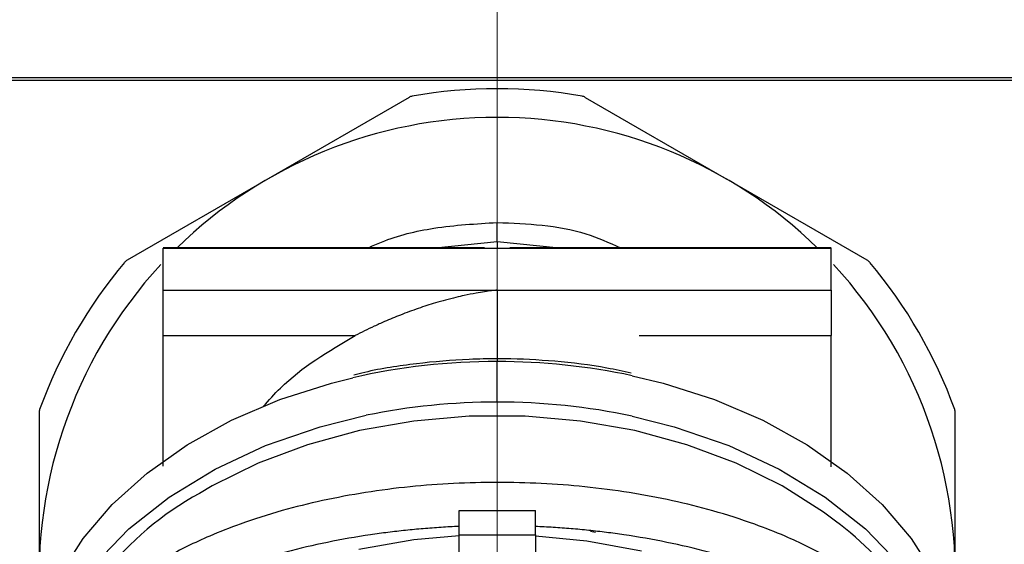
# Model space of a CAD drawing. Header units: millimetres. Extents: x 559 to 1365, y 424 to 1103.
# Tile 78 of 85: x 1161.18 to 1168.55, y 1007.1 to 1011.02. Entities that reach past the tile are written whole.
import ezdxf

# ---------------------------------------------------------------- set-up
doc = ezdxf.new("R2010")
doc.units = ezdxf.units.MM
for name, pattern in [('ACISOTGL', [3, 2, -1]), ('CENTERX2', [20.32, 12.7, -2.54, 2.54, -2.54]), ('HIDDEN', [1.905, 1.27, -0.635])]:
    doc.linetypes.add(name, pattern=pattern)
doc.layers.add('虚线层', color=7, linetype='HIDDEN', lineweight=25)

msp = doc.modelspace()

# ---------------------------------------------------------------- linework, layer by layer
at = {"color": 7, "linetype": 'CENTERX2', "lineweight": 18}
msp.add_line((1164.7511, 1072.808), (1164.7511, 915.1091), dxfattribs=at)
at = {"color": 7, "linetype": 'Continuous', "lineweight": 25}
for p, q in [((1170.1794, 1010.5885), (1159.3228, 1010.5885)), ((1170.1794, 1010.568), (1159.3228, 1010.568)), ((1164.0921, 1010.4424), (1163.0369, 1009.8332)), ((1165.4101, 1010.4424), (1166.4653, 1009.8332)), ((1163.0369, 1009.8332), (1161.9817, 1009.224)), ((1167.5205, 1009.224), (1166.4653, 1009.8332)), ((1164.7511, 1009.363), (1164.7511, 1009.5059)), ((1164.6563, 1009.3172), (1162.2512, 1009.3172)), ((1162.2512, 1009.3153), (1164.7511, 1009.3153)), ((1164.6563, 1009.3131), (1164.7511, 1009.3153)), ((1164.7511, 1009.3153), (1164.8465, 1009.3153)), ((1164.7511, 1009.3153), (1167.2509, 1009.3153)), ((1167.2509, 1009.3172), (1164.8465, 1009.3172)), ((1162.2512, 1009.001), (1164.7511, 1009.001)), ((1162.2512, 1008.6605), (1162.2512, 1009.001)), ((1164.7511, 1009.001), (1167.2509, 1009.001)), ((1167.2509, 1009.001), (1167.2509, 1008.6605)), ((1162.2512, 1008.6605), (1163.6884, 1008.6605)), ((1162.2512, 1007.6821), (1162.2512, 1008.6605)), ((1165.8137, 1008.6605), (1167.2509, 1008.6605)), ((1167.2509, 1007.6787), (1167.2509, 1008.6605)), ((1164.7511, 1008.1626), (1164.7511, 1008.4656)), ((1165.7623, 1008.3601), (1165.9921, 1008.3048)), ((1163.1246, 1008.1821), (1163.51, 1008.3048)), ((1163.51, 1008.3048), (1163.6709, 1008.3448)), ((1165.9921, 1008.3048), (1166.3775, 1008.1821)), ((1162.7629, 1008.0275), (1163.1246, 1008.1821)), ((1166.3775, 1008.1821), (1166.7392, 1008.0275)), ((1161.3227, 1008.0826), (1161.3227, 1006.8641)), ((1163.4254, 1007.9782), (1163.7717, 1008.0637)), ((1168.1795, 1006.8641), (1168.1795, 1008.0826)), ((1162.4303, 1007.8432), (1162.7629, 1008.0275)), ((1164.127, 1008.0211), (1163.7213, 1007.9496)), ((1164.542, 1008.0571), (1164.127, 1008.0211)), ((1164.9601, 1008.0571), (1164.542, 1008.0571)), ((1165.3751, 1008.0211), (1164.9601, 1008.0571)), ((1165.7808, 1007.9496), (1165.3751, 1008.0211)), ((1165.7608, 1008.0574), (1166.0768, 1007.9782)), ((1166.7392, 1008.0275), (1167.0719, 1007.8432)), ((1163.0182, 1007.8379), (1163.4254, 1007.9782)), ((1163.7213, 1007.9496), (1163.3309, 1007.8438)), ((1166.1712, 1007.8438), (1165.7808, 1007.9496)), ((1166.0768, 1007.9782), (1166.4839, 1007.8379)), ((1162.1314, 1007.6319), (1162.4303, 1007.8432)), ((1163.3309, 1007.8438), (1162.9616, 1007.7051)), ((1166.5405, 1007.7051), (1166.1712, 1007.8438)), ((1167.0719, 1007.8432), (1167.3707, 1007.6319)), ((1162.6401, 1007.6617), (1163.0182, 1007.8379)), ((1166.4839, 1007.8379), (1166.8621, 1007.6617)), ((1162.9616, 1007.7051), (1162.6189, 1007.5357)), ((1166.8832, 1007.5357), (1166.5405, 1007.7051)), ((1161.8708, 1007.3967), (1162.1314, 1007.6319)), ((1162.2973, 1007.4524), (1162.6401, 1007.6617)), ((1166.8621, 1007.6617), (1167.2049, 1007.4524)), ((1167.3707, 1007.6319), (1167.6314, 1007.3967)), ((1162.6189, 1007.5357), (1162.5228, 1007.4797)), ((1167.1941, 1007.3381), (1166.8832, 1007.5357)), ((1161.9956, 1007.2136), (1162.2973, 1007.4524)), ((1167.2049, 1007.4524), (1167.5066, 1007.2136)), ((1161.6521, 1007.1409), (1161.8708, 1007.3967)), ((1164.4654, 1007.1686), (1164.4654, 1007.3525)), ((1165.0368, 1007.1686), (1165.0368, 1007.3525)), ((1167.2826, 1007.2722), (1167.1941, 1007.3381)), ((1167.6314, 1007.3967), (1167.85, 1007.1409)), ((1161.74, 1006.9492), (1161.9956, 1007.2136)), ((1165.486, 1007.1868), (1165.45, 1007.1933)), ((1167.5066, 1007.2136), (1167.7621, 1006.9492)), ((1161.4787, 1006.8684), (1161.6521, 1007.1409)), ((1164.4654, 1007.1686), (1165.0368, 1007.1686)), ((1164.4654, 1007.0373), (1164.4654, 1007.1686)), ((1165.0368, 1007.1686), (1165.0368, 1007.0373)), ((1167.85, 1007.1409), (1168.0235, 1006.8684))]:
    msp.add_line(p, q, dxfattribs=at)
at = {"color": 8, "linetype": 'Continuous', "lineweight": 25}
for p, q in [((1164.2858, 1009.3172), (1164.7511, 1009.363)), ((1164.7511, 1009.363), (1165.2164, 1009.3172)), ((1164.7511, 1008.4865), (1164.7511, 1008.4656)), ((1164.1275, 1007.1311), (1163.7154, 1007.0605)), ((1164.4654, 1007.1622), (1164.1275, 1007.1311)), ((1165.0368, 1007.1622), (1165.4214, 1007.125)), ((1165.4214, 1007.125), (1165.832, 1007.0505))]:
    msp.add_line(p, q, dxfattribs=at)
at = {"color": 7, "linetype": 'Continuous', "lineweight": 18}
for radius, start, end in [(123.0653, 318, 222), (114.28, 316.394071, 223.605929)]:
    msp.add_arc((1164.7511, 946.3451), radius, start, end, dxfattribs=at)
at = {"color": 7, "linetype": 'Continuous', "lineweight": 25}
for centre, radius, start, end in [((1164.7511, 1006.8641), 3.6427, 79.94844, 100.05156), ((1164.1278, 1010.3806), 0.0714, 100.05156, 120), ((1165.3744, 1010.3806), 0.0714, 60, 79.94844), ((1164.7511, 1006.8641), 3.4284, 90, 134.31553), ((1164.7511, 1006.8641), 3.4284, 45.68447, 90), ((1164.7511, 1006.8641), 3.4284, 137.25877, 185.44417), ((1164.7511, 1006.8641), 3.6427, 139.94844, 160.05156), ((1162.0174, 1009.1622), 0.0714, 120, 139.94844), ((1164.7511, 1006.8641), 3.4284, 354.55583, 42.74123), ((1167.4847, 1009.1622), 0.0714, 40.05156, 60), ((1164.7511, 1006.8641), 3.6427, 19.94844, 40.05156), ((1161.3941, 1008.0826), 0.0714, 160.05156, 180), ((1168.108, 1008.0826), 0.0714, 0, 19.94844)]:
    msp.add_arc(centre, radius, start, end, dxfattribs=at)
at = {"color": 8, "linetype": 'Continuous', "lineweight": 25}
for centre, radius, start, end in [((1164.7448, 1003.6328), 4.8328, 89.92535, 102.83869), ((1164.7567, 1003.6231), 4.8426, 78.01555, 90.0669), ((1164.7451, 1003.3212), 4.8414, 89.92994, 101.59874), ((1164.7573, 1003.3253), 4.8372, 78.02722, 90.07363), ((1163.6856, 1005.3676), 2.411, 118.83296, 163.77328), ((1165.9349, 1005.4344), 2.2789, 15.44541, 53.74623)]:
    msp.add_arc(centre, radius, start, end, dxfattribs=at)
for points, knots in [([(1163.7869, 1009.3172), (1163.8196, 1009.3319), (1163.9757, 1009.4023), (1164.2998, 1009.4796), (1164.593, 1009.4967), (1164.7511, 1009.5059)], [0, 0, 0, 0, 0.108802, 0.519505, 1, 1, 1, 1]), ([(1164.7511, 1009.5059), (1164.977, 1009.497), (1165.2976, 1009.4845), (1165.5879, 1009.3553), (1165.6736, 1009.3172)], [0, 0, 0, 0, 0.704773, 1, 1, 1, 1]), ([(1164.7511, 1009.001), (1164.7511, 1008.9285), (1164.7511, 1008.7879), (1164.7511, 1008.5849), (1164.7511, 1008.4865)], [0, 0, 0, 0, 0.5157, 1, 1, 1, 1])]:
    msp.add_open_spline(points, degree=3, knots=knots, dxfattribs=at)
at = {"color": 7, "linetype": 'Continuous', "lineweight": 25}
for points in [[(1162.2512, 1009.001), (1162.2512, 1009.1555), (1162.2512, 1009.2595), (1162.2512, 1009.3153)], [(1164.7511, 1009.363), (1164.7511, 1009.3591), (1164.7511, 1009.3432), (1164.7511, 1009.3153)], [(1167.2509, 1009.001), (1167.2509, 1009.1555), (1167.2509, 1009.2595), (1167.2509, 1009.3153)], [(1164.4654, 1007.3525), (1164.6556, 1007.3498), (1164.8465, 1007.3498), (1165.0368, 1007.3525)]]:
    msp.add_open_spline(points, degree=3, dxfattribs=at)
for points, knots in [([(1164.7511, 1009.001), (1164.7372, 1008.9992), (1164.7058, 1008.9954), (1164.6533, 1008.9877), (1164.585, 1008.9762), (1164.5135, 1008.962), (1164.4118, 1008.9389), (1164.2971, 1008.908), (1164.1587, 1008.8634), (1164.0317, 1008.8165), (1163.9215, 1008.7708), (1163.8315, 1008.7303), (1163.7582, 1008.6956), (1163.7112, 1008.672), (1163.6884, 1008.6605)], [0, 0, 0, 0, 0.038698, 0.087534, 0.146482, 0.229281, 0.287013, 0.430526, 0.550222, 0.676077, 0.789097, 0.863371, 0.933647, 1, 1, 1, 1]), ([(1163.0009, 1008.1294), (1163.0426, 1008.1764), (1163.236, 1008.3944), (1163.4895, 1008.5435), (1163.6884, 1008.6605)], [0, 0, 0, 0, 0.215429, 1, 1, 1, 1]), ([(1164.7511, 1008.4865), (1164.6812, 1008.4857), (1164.4787, 1008.4832), (1164.1461, 1008.4525), (1163.8571, 1008.4107), (1163.7061, 1008.3711), (1163.6795, 1008.3641)], [0, 0, 0, 0, 0.192369, 0.557124, 0.922064, 1, 1, 1, 1]), ([(1165.7537, 1008.378), (1165.6936, 1008.3917), (1165.5072, 1008.4341), (1165.1889, 1008.4709), (1164.9131, 1008.486), (1164.7693, 1008.4865), (1164.7511, 1008.4865)], [0, 0, 0, 0, 0.185667, 0.576275, 0.946388, 1, 1, 1, 1]), ([(1168.2967, 1005.5021), (1168.2956, 1005.5176), (1168.2931, 1005.5487), (1168.2879, 1005.5951), (1168.2815, 1005.6414), (1168.2736, 1005.6878), (1168.2644, 1005.734), (1168.2539, 1005.7801), (1168.2419, 1005.826), (1168.2285, 1005.8717), (1168.1964, 1005.9705), (1168.1326, 1006.1225), (1168.0179, 1006.3165), (1167.8687, 1006.5066), (1167.6967, 1006.6767), (1167.4836, 1006.8451), (1167.2286, 1007.0068), (1166.9486, 1007.1447), (1166.6575, 1007.2594), (1166.3767, 1007.3495), (1165.9582, 1007.4538), (1165.4196, 1007.5393), (1164.753, 1007.5724), (1164.0864, 1007.5396), (1163.5479, 1007.4545), (1163.1299, 1007.3508), (1162.8487, 1007.2609), (1162.5572, 1007.1463), (1162.2759, 1007.0082), (1162.02, 1006.8461), (1161.8059, 1006.6771), (1161.6334, 1006.5066), (1161.4841, 1006.3163), (1161.3695, 1006.1223), (1161.3008, 1005.9586), (1161.2623, 1005.8355), (1161.2413, 1005.7528), (1161.2248, 1005.6696), (1161.2124, 1005.5862), (1161.2077, 1005.53), (1161.2054, 1005.5021)], [0, 0, 0, 0, 0.006166, 0.012377, 0.018632, 0.024928, 0.031265, 0.03764, 0.044051, 0.050498, 0.056976, 0.086275, 0.117466, 0.147454, 0.181151, 0.209127, 0.246529, 0.28624, 0.311958, 0.345554, 0.376193, 0.439367, 0.499829, 0.560282, 0.623423, 0.654007, 0.687503, 0.713404, 0.753073, 0.790709, 0.818784, 0.852554, 0.882606, 0.913764, 0.943032, 0.954668, 0.966194, 0.977598, 0.98887, 1, 1, 1, 1]), ([(1164.4654, 1007.2322), (1164.443, 1007.2312), (1164.3983, 1007.2292), (1164.3315, 1007.2253), (1164.2647, 1007.2207), (1164.1982, 1007.2155), (1164.1318, 1007.2096), (1164.0655, 1007.2031), (1163.9995, 1007.1958), (1163.9337, 1007.1879), (1163.8682, 1007.1793), (1163.7156, 1007.1576), (1163.4788, 1007.116), (1163.167, 1007.0422), (1162.8684, 1006.9515), (1162.586, 1006.8435), (1162.3231, 1006.719), (1162.0827, 1006.5778), (1161.8677, 1006.4214), (1161.6819, 1006.2512), (1161.5263, 1006.0697), (1161.4033, 1005.8809), (1161.3105, 1005.6861), (1161.2591, 1005.5267), (1161.232, 1005.4055), (1161.2182, 1005.3253), (1161.2085, 1005.2442), (1161.2024, 1005.1621), (1161.2016, 1005.1066), (1161.2012, 1005.0789)], [0, 0, 0, 0, 0.012661, 0.025321, 0.037983, 0.05065, 0.063324, 0.076008, 0.088704, 0.101414, 0.114141, 0.126888, 0.190732, 0.254978, 0.319689, 0.38468, 0.450199, 0.515552, 0.581211, 0.646175, 0.709541, 0.771886, 0.830711, 0.888692, 0.911067, 0.933358, 0.955592, 0.977797, 1, 1, 1, 1]), ([(1168.3009, 1005.0789), (1168.3008, 1005.0943), (1168.3005, 1005.1252), (1168.2987, 1005.1711), (1168.2957, 1005.2168), (1168.2914, 1005.2621), (1168.286, 1005.3072), (1168.2793, 1005.352), (1168.2714, 1005.3964), (1168.2623, 1005.4406), (1168.2394, 1005.538), (1168.1917, 1005.6861), (1168.0988, 1005.8809), (1167.9758, 1006.0697), (1167.8203, 1006.2512), (1167.6344, 1006.4214), (1167.4195, 1006.5778), (1167.179, 1006.719), (1166.9162, 1006.8435), (1166.6338, 1006.9515), (1166.3352, 1007.0422), (1166.0234, 1007.116), (1165.7652, 1007.1613), (1165.5687, 1007.1882), (1165.4368, 1007.2034), (1165.3041, 1007.2158), (1165.1708, 1007.2257), (1165.0814, 1007.2301), (1165.0368, 1007.2322)], [0, 0, 0, 0, 0.012336, 0.02467, 0.037005, 0.049346, 0.061699, 0.074067, 0.086455, 0.098869, 0.111312, 0.169292, 0.228119, 0.290462, 0.35383, 0.418792, 0.484453, 0.549805, 0.615325, 0.680315, 0.745028, 0.809273, 0.873118, 0.898591, 0.923995, 0.949351, 0.97468, 1, 1, 1, 1])]:
    msp.add_open_spline(points, degree=3, knots=knots, dxfattribs=at)
at = {"layer": '虚线层', "color": 7, "linetype": 'ACISOTGL'}
msp.add_circle((1164.7511, 1007.0564), 53.5688, dxfattribs=at)

doc.saveas('drawing.dxf')
